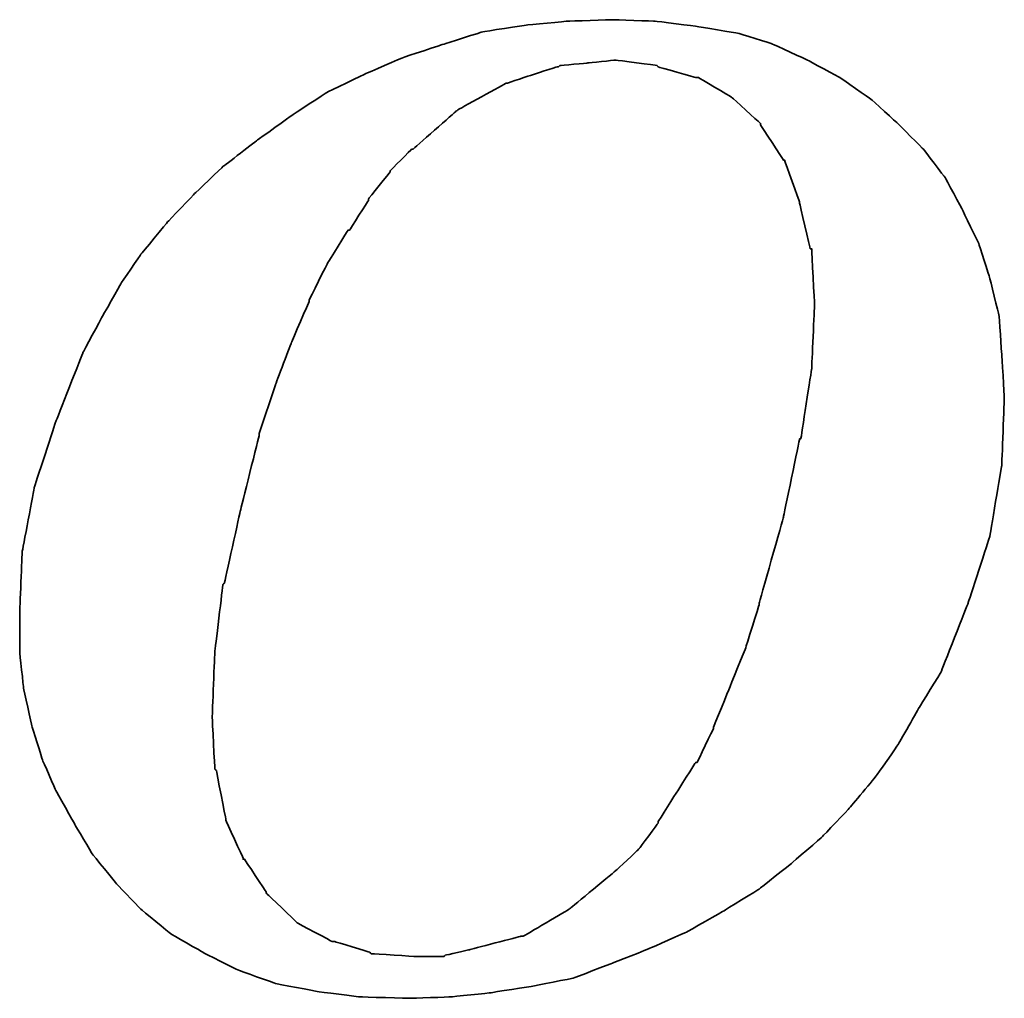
# Model space of a CAD drawing. Extents: x -456 to 346, y -296 to 220.
# Tile 53 of 62: x 85.14 to 86.49, y 56.57 to 57.91. Entities that reach past the tile are written whole.
import ezdxf

# ---------------------------------------------------------------- set-up
doc = ezdxf.new("R2010")
doc.units = 0
doc.header["$LTSCALE"] = 2
doc.header["$MEASUREMENT"] = 0
doc.layers.add('DIM', color=4, linetype='CONTINUOUS')
doc.layers.add('layer 1', color=7, linetype='CONTINUOUS')

# ---------------------------------------------------------------- blocks, each defined once
blk = doc.blocks.new('TBI MOTION logo(完整正式版)')
at = {"layer": 'layer 1', "color": 22, "lineweight": 35}
for points, knots in [([(35.79625, -6.98375), (35.79625, -6.98375), (36.23125, -7.43875), (36.23125, -7.43875), (36.23125, -7.43875), (36.23125, -7.43875), (36.75625, -7.87125), (36.75625, -7.87125), (36.75625, -7.87125), (36.75625, -7.87125), (37.33125, -8.20375), (37.33125, -8.20375), (37.33125, -8.20375), (37.33125, -8.20375), (37.95625, -8.51875), (37.95625, -8.51875), (37.95625, -8.51875), (37.95625, -8.51875), (38.62625, -8.75875), (38.62625, -8.75875), (38.62625, -8.75875), (38.62625, -8.75875), (39.37125, -8.90375), (39.37125, -8.90375), (39.37125, -8.90375), (39.37125, -8.90375), (40.14125, -8.99875), (40.14125, -8.99875), (40.14125, -8.99875), (40.14125, -8.99875), (41.02625, -9.02375), (41.02625, -9.02375), (41.02625, -9.02375), (41.02625, -9.02375), (41.74625, -8.99875), (41.74625, -8.99875), (41.74625, -8.99875), (41.74625, -8.99875), (42.46625, -8.92375), (42.46625, -8.92375), (42.46625, -8.92375), (42.46625, -8.92375), (43.21125, -8.80625), (43.21125, -8.80625), (43.21125, -8.80625), (43.21125, -8.80625), (43.93125, -8.66375), (43.93125, -8.66375), (43.93125, -8.66375), (43.93125, -8.66375), (44.62625, -8.39875), (44.62625, -8.39875), (44.62625, -8.39875), (44.62625, -8.39875), (45.29625, -8.13375), (45.29625, -8.13375), (45.29625, -8.13375), (45.29625, -8.13375), (45.94625, -7.84375), (45.94625, -7.84375), (45.94625, -7.84375), (45.94625, -7.84375), (46.61625, -7.46375), (46.61625, -7.46375), (46.61625, -7.46375), (46.61625, -7.46375), (47.24125, -7.07875), (47.24125, -7.07875), (47.24125, -7.07875), (47.24125, -7.07875), (47.81625, -6.62375), (47.81625, -6.62375), (47.81625, -6.62375), (47.81625, -6.62375), (48.36875, -6.14375), (48.36875, -6.14375), (48.36875, -6.14375), (48.36875, -6.14375), (48.84625, -5.64125), (48.84625, -5.64125), (48.84625, -5.64125), (48.84625, -5.64125), (49.32625, -5.06375), (49.32625, -5.06375), (49.32625, -5.06375), (49.32625, -5.06375), (49.71125, -4.51374), (49.71125, -4.51374), (49.71125, -4.51374), (49.71125, -4.51374), (50.09625, -3.83874), (50.09625, -3.83874), (50.09625, -3.83874), (50.09625, -3.83874), (50.48125, -3.21374), (50.48125, -3.21374), (50.48125, -3.21374), (50.48125, -3.21374), (50.96125, -1.99125), (50.96125, -1.99125), (50.96125, -1.99125), (50.96125, -1.99125), (51.34375, -0.81875), (51.34375, -0.81875), (51.34375, -0.81875), (51.34375, -0.81875), (51.56125, 0.45624), (51.56125, 0.45624), (51.56125, 0.45624), (51.56125, 0.45624), (51.60625, 1.67624), (51.60625, 1.67624), (51.60625, 1.67624), (51.60625, 1.67624), (51.56125, 2.44625), (51.56125, 2.44625), (51.56125, 2.44625), (51.56125, 2.44625), (51.51125, 3.14125), (51.51125, 3.14125), (51.51125, 3.14125), (51.51125, 3.14125), (51.34375, 3.81125), (51.34375, 3.81125), (51.34375, 3.81125), (51.34375, 3.81125), (51.15125, 4.41125), (51.15125, 4.41125), (51.15125, 4.41125), (51.15125, 4.41125), (50.86125, 5.01125), (50.86125, 5.01125), (50.86125, 5.01125), (50.86125, 5.01125), (50.55125, 5.58875), (50.55125, 5.58875), (50.55125, 5.58875), (50.55125, 5.58875), (50.16625, 6.09125), (50.16625, 6.09125), (50.16625, 6.09125), (50.16625, 6.09125), (49.71125, 6.54875), (49.71125, 6.54875), (49.71125, 6.54875), (49.71125, 6.54875), (49.23125, 6.98125), (49.23125, 6.98125), (49.23125, 6.98125), (49.23125, 6.98125), (48.67875, 7.36625), (48.67875, 7.36625), (48.67875, 7.36625), (48.67875, 7.36625), (48.10375, 7.67625), (48.10375, 7.67625), (48.10375, 7.67625), (48.10375, 7.67625), (47.48125, 7.96375), (47.48125, 7.96375), (47.48125, 7.96375), (47.48125, 7.96375), (46.85625, 8.15625), (46.85625, 8.15625), (46.85625, 8.15625), (46.85625, 8.15625), (46.13625, 8.27624), (46.13625, 8.27624), (46.13625, 8.27624), (46.13625, 8.27624), (45.39125, 8.37125), (45.39125, 8.37125), (45.39125, 8.37125), (45.39125, 8.37125), (44.62625, 8.39624), (44.62625, 8.39624), (44.62625, 8.39624), (44.62625, 8.39624), (43.83625, 8.37125), (43.83625, 8.37125), (43.83625, 8.37125), (43.83625, 8.37125), (43.09125, 8.30125), (43.09125, 8.30125), (43.09125, 8.30125), (43.09125, 8.30125), (42.32125, 8.18125), (42.32125, 8.18125), (42.32125, 8.18125), (42.32125, 8.18125), (41.62875, 7.96375), (41.62875, 7.96375), (41.62875, 7.96375), (41.62875, 7.96375), (40.90625, 7.72625), (40.90625, 7.72625), (40.90625, 7.72625), (40.90625, 7.72625), (40.23624, 7.43625), (40.23624, 7.43625), (40.23624, 7.43625), (40.23624, 7.43625), (39.54124, 7.10125), (39.54124, 7.10125), (39.54124, 7.10125), (39.54124, 7.10125), (38.91625, 6.69125), (38.91625, 6.69125), (38.91625, 6.69125), (38.91625, 6.69125), (38.31625, 6.26125), (38.31625, 6.26125), (38.31625, 6.26125), (38.31625, 6.26125), (37.69125, 5.78125), (37.69125, 5.78125), (37.69125, 5.78125), (37.69125, 5.78125), (37.18625, 5.30125), (37.18625, 5.30125), (37.18625, 5.30125), (37.18625, 5.30125), (36.70625, 4.79624), (36.70625, 4.79624), (36.70625, 4.79624), (36.70625, 4.79624), (36.23125, 4.22125), (36.23125, 4.22125), (36.23125, 4.22125), (36.23125, 4.22125), (35.87124, 3.69375), (35.87124, 3.69375), (35.87124, 3.69375), (35.87124, 3.69375), (35.53125, 3.09125), (35.53125, 3.09125), (35.53125, 3.09125), (35.53125, 3.09125), (35.19875, 2.47125), (35.19875, 2.47125), (35.19875, 2.47125), (35.19875, 2.47125), (34.71625, 1.24625), (34.71625, 1.24625), (34.71625, 1.24625), (34.71625, 1.24625), (34.33125, 0.06874), (34.33125, 0.06874), (34.33125, 0.06874), (34.33125, 0.06874), (34.11625, -1.07875), (34.11625, -1.07875), (34.11625, -1.07875), (34.11625, -1.07875), (34.07125, -2.15875), (34.07125, -2.15875), (34.07125, -2.15875), (34.07125, -2.15875), (34.07125, -2.85375), (34.07125, -2.85375), (34.07125, -2.85375), (34.07125, -2.85375), (34.14125, -3.50375), (34.14125, -3.50375), (34.14125, -3.50375), (34.14125, -3.50375), (34.28625, -4.17375), (34.28625, -4.17375), (34.28625, -4.17375), (34.28625, -4.17375), (34.47625, -4.77624), (34.47625, -4.77624), (34.47625, -4.77624), (34.47625, -4.77624), (34.71625, -5.32625), (34.71625, -5.32625), (34.71625, -5.32625), (34.71625, -5.32625), (35.05375, -5.92875), (35.05375, -5.92875), (35.05375, -5.92875), (35.05375, -5.92875), (35.36375, -6.45375), (35.36375, -6.45375), (35.36375, -6.45375), (35.36375, -6.45375), (35.79625, -6.98375), (35.79625, -6.98375)], [0, 0, 0, 0, 0.01388889, 0.01388889, 0.01388889, 0.0138889, 0.02777778, 0.02777778, 0.02777778, 0.02777779, 0.04166667, 0.04166667, 0.04166667, 0.04166668, 0.05555556, 0.05555556, 0.05555556, 0.05555557, 0.06944444, 0.06944444, 0.06944444, 0.06944445, 0.08333333, 0.08333333, 0.08333333, 0.08333334, 0.09722222, 0.09722222, 0.09722222, 0.09722223, 0.11111111, 0.11111111, 0.11111111, 0.11111112, 0.125, 0.125, 0.125, 0.12500001, 0.13888889, 0.13888889, 0.13888889, 0.1388889, 0.15277778, 0.15277778, 0.15277778, 0.15277779, 0.16666667, 0.16666667, 0.16666667, 0.16666668, 0.18055556, 0.18055556, 0.18055556, 0.18055557, 0.19444444, 0.19444444, 0.19444444, 0.19444445, 0.20833333, 0.20833333, 0.20833333, 0.20833334, 0.22222222, 0.22222222, 0.22222222, 0.22222223, 0.23611111, 0.23611111, 0.23611111, 0.23611112, 0.25, 0.25, 0.25, 0.25000001, 0.26388889, 0.26388889, 0.26388889, 0.2638889, 0.27777778, 0.27777778, 0.27777778, 0.27777779, 0.29166667, 0.29166667, 0.29166667, 0.29166668, 0.30555556, 0.30555556, 0.30555556, 0.30555557, 0.31944444, 0.31944444, 0.31944444, 0.31944445, 0.33333333, 0.33333333, 0.33333333, 0.33333334, 0.34722222, 0.34722222, 0.34722222, 0.34722223, 0.36111111, 0.36111111, 0.36111111, 0.36111112, 0.375, 0.375, 0.375, 0.37500001, 0.38888889, 0.38888889, 0.38888889, 0.3888889, 0.40277778, 0.40277778, 0.40277778, 0.40277779, 0.41666667, 0.41666667, 0.41666667, 0.41666668, 0.43055556, 0.43055556, 0.43055556, 0.43055557, 0.44444444, 0.44444444, 0.44444444, 0.44444445, 0.45833333, 0.45833333, 0.45833333, 0.45833334, 0.47222222, 0.47222222, 0.47222222, 0.47222223, 0.48611111, 0.48611111, 0.48611111, 0.48611112, 0.5, 0.5, 0.5, 0.50000001, 0.51388889, 0.51388889, 0.51388889, 0.5138889, 0.52777778, 0.52777778, 0.52777778, 0.52777779, 0.54166667, 0.54166667, 0.54166667, 0.54166668, 0.55555556, 0.55555556, 0.55555556, 0.55555557, 0.56944444, 0.56944444, 0.56944444, 0.56944445, 0.58333333, 0.58333333, 0.58333333, 0.58333334, 0.59722222, 0.59722222, 0.59722222, 0.59722223, 0.61111111, 0.61111111, 0.61111111, 0.61111112, 0.625, 0.625, 0.625, 0.62500001, 0.63888889, 0.63888889, 0.63888889, 0.6388889, 0.65277778, 0.65277778, 0.65277778, 0.65277779, 0.66666667, 0.66666667, 0.66666667, 0.66666668, 0.68055556, 0.68055556, 0.68055556, 0.68055557, 0.69444444, 0.69444444, 0.69444444, 0.69444445, 0.70833333, 0.70833333, 0.70833333, 0.70833334, 0.72222222, 0.72222222, 0.72222222, 0.72222223, 0.73611111, 0.73611111, 0.73611111, 0.73611112, 0.75, 0.75, 0.75, 0.75000001, 0.76388889, 0.76388889, 0.76388889, 0.7638889, 0.77777778, 0.77777778, 0.77777778, 0.77777779, 0.79166667, 0.79166667, 0.79166667, 0.79166668, 0.80555556, 0.80555556, 0.80555556, 0.80555557, 0.81944444, 0.81944444, 0.81944444, 0.81944445, 0.83333333, 0.83333333, 0.83333333, 0.83333334, 0.84722222, 0.84722222, 0.84722222, 0.84722223, 0.86111111, 0.86111111, 0.86111111, 0.86111112, 0.875, 0.875, 0.875, 0.87500001, 0.88888889, 0.88888889, 0.88888889, 0.8888889, 0.90277778, 0.90277778, 0.90277778, 0.90277779, 0.91666667, 0.91666667, 0.91666667, 0.91666668, 0.93055556, 0.93055556, 0.93055556, 0.93055557, 0.94444444, 0.94444444, 0.94444444, 0.94444445, 0.95833333, 0.95833333, 0.95833333, 0.95833334, 0.97222222, 0.97222222, 0.97222222, 0.97222223, 0.98611111, 0.98611111, 0.98611111, 0.98611112, 1, 1, 1, 1]), ([(38.33875, 1.03124), (38.33875, 1.03124), (38.62625, 1.89625), (38.62625, 1.89625), (38.62625, 1.89625), (38.62625, 1.89625), (38.91625, 2.66375), (38.91625, 2.66375), (38.91625, 2.66375), (38.91625, 2.66375), (39.22625, 3.38125), (39.22625, 3.38125), (39.22625, 3.38125), (39.22625, 3.38125), (39.22625, 3.40624), (39.22625, 3.40624), (39.22625, 3.40624), (39.22625, 3.40624), (39.56124, 4.07624), (39.56124, 4.07624), (39.56124, 4.07624), (39.56124, 4.07624), (39.92125, 4.65125), (39.92125, 4.65125), (39.92125, 4.65125), (39.92125, 4.65125), (39.94625, 4.65125), (39.94625, 4.65125), (39.94625, 4.65125), (39.94625, 4.65125), (40.28125, 5.17875), (40.28125, 5.17875), (40.28125, 5.17875), (40.28125, 5.17875), (40.28125, 5.20375), (40.28125, 5.20375), (40.28125, 5.20375), (40.28125, 5.20375), (40.66875, 5.68625), (40.66875, 5.68625), (40.66875, 5.68625), (40.66875, 5.68625), (40.66875, 5.70625), (40.66875, 5.70625), (40.66875, 5.70625), (40.66875, 5.70625), (41.05124, 6.09125), (41.05124, 6.09125), (41.05124, 6.09125), (41.05124, 6.09125), (41.07625, 6.09125), (41.07625, 6.09125), (41.07625, 6.09125), (41.07625, 6.09125), (41.84125, 6.76625), (41.84125, 6.76625), (41.84125, 6.76625), (41.84125, 6.76625), (41.86625, 6.78625), (41.86625, 6.78625), (41.86625, 6.78625), (41.86625, 6.78625), (42.73125, 7.26624), (42.73125, 7.26624), (42.73125, 7.26624), (42.73125, 7.26624), (42.75625, 7.26624), (42.75625, 7.26624), (42.75625, 7.26624), (42.75625, 7.26624), (43.18625, 7.41125), (43.18625, 7.41125), (43.18625, 7.41125), (43.18625, 7.41125), (43.64125, 7.55625), (43.64125, 7.55625), (43.64125, 7.55625), (43.64125, 7.55625), (43.66625, 7.55625), (43.66625, 7.55625), (43.66625, 7.55625), (43.66625, 7.55625), (43.69125, 7.58124), (43.69125, 7.58124), (43.69125, 7.58124), (43.69125, 7.58124), (44.19125, 7.62625), (44.19125, 7.62625), (44.19125, 7.62625), (44.19125, 7.62625), (44.67125, 7.67625), (44.67125, 7.67625), (44.67125, 7.67625), (44.67125, 7.67625), (44.69625, 7.67625), (44.69625, 7.67625), (44.69625, 7.67625), (44.69625, 7.67625), (45.41875, 7.58124), (45.41875, 7.58124), (45.41875, 7.58124), (45.41875, 7.58124), (45.44125, 7.55625), (45.44125, 7.55625), (45.44125, 7.55625), (45.44125, 7.55625), (46.11125, 7.36625), (46.11125, 7.36625), (46.11125, 7.36625), (46.11125, 7.36625), (46.13625, 7.36625), (46.13625, 7.36625), (46.13625, 7.36625), (46.13625, 7.36625), (46.15875, 7.36625), (46.15875, 7.36625), (46.15875, 7.36625), (46.15875, 7.36625), (46.73625, 7.02624), (46.73625, 7.02624), (46.73625, 7.02624), (46.73625, 7.02624), (46.76125, 7.00624), (46.76125, 7.00624), (46.76125, 7.00624), (46.76125, 7.00624), (47.24125, 6.57124), (47.24125, 6.57124), (47.24125, 6.57124), (47.24125, 6.57124), (47.26625, 6.54875), (47.26625, 6.54875), (47.26625, 6.54875), (47.26625, 6.54875), (47.26625, 6.52375), (47.26625, 6.52375), (47.26625, 6.52375), (47.26625, 6.52375), (47.67375, 5.89875), (47.67375, 5.89875), (47.67375, 5.89875), (47.67375, 5.89875), (47.69625, 5.89875), (47.69625, 5.89875), (47.69625, 5.89875), (47.69625, 5.89875), (47.69625, 5.87625), (47.69625, 5.87625), (47.69625, 5.87625), (47.69625, 5.87625), (47.96125, 5.15625), (47.96125, 5.15625), (47.96125, 5.15625), (47.96125, 5.15625), (47.96125, 5.13125), (47.96125, 5.13125), (47.96125, 5.13125), (47.96125, 5.13125), (48.15125, 4.31875), (48.15125, 4.31875), (48.15125, 4.31875), (48.15125, 4.31875), (48.17625, 4.31875), (48.17625, 4.31875), (48.17625, 4.31875), (48.17625, 4.31875), (48.17625, 4.29125), (48.17625, 4.29125), (48.17625, 4.29125), (48.17625, 4.29125), (48.22625, 3.33125), (48.22625, 3.33125), (48.22625, 3.33125), (48.22625, 3.33125), (48.22625, 3.30875), (48.22625, 3.30875), (48.22625, 3.30875), (48.22625, 3.30875), (48.17625, 2.20624), (48.17625, 2.20624), (48.17625, 2.20624), (48.17625, 2.20624), (48.17625, 2.18124), (48.17625, 2.18124), (48.17625, 2.18124), (48.17625, 2.18124), (47.98375, 0.93624), (47.98375, 0.93624), (47.98375, 0.93624), (47.98375, 0.93624), (47.96125, 0.93624), (47.96125, 0.93624), (47.96125, 0.93624), (47.96125, 0.93624), (47.67375, -0.45874), (47.67375, -0.45874), (47.67375, -0.45874), (47.67375, -0.45874), (47.24125, -1.99125), (47.24125, -1.99125), (47.24125, -1.99125), (47.24125, -1.99125), (47.24125, -2.01874), (47.24125, -2.01874), (47.24125, -2.01874), (47.24125, -2.01874), (47.00125, -2.78375), (47.00125, -2.78375), (47.00125, -2.78375), (47.00125, -2.78375), (46.71125, -3.50375), (46.71125, -3.50375), (46.71125, -3.50375), (46.71125, -3.50375), (46.42625, -4.19875), (46.42625, -4.19875), (46.42625, -4.19875), (46.42625, -4.19875), (46.42625, -4.22375), (46.42625, -4.22375), (46.42625, -4.22375), (46.42625, -4.22375), (46.13625, -4.82374), (46.13625, -4.82374), (46.13625, -4.82374), (46.13625, -4.82374), (46.11125, -4.82374), (46.11125, -4.82374), (46.11125, -4.82374), (46.11125, -4.82374), (45.77625, -5.35125), (45.77625, -5.35125), (45.77625, -5.35125), (45.77625, -5.35125), (45.44125, -5.87875), (45.44125, -5.87875), (45.44125, -5.87875), (45.44125, -5.87875), (45.44125, -5.90375), (45.44125, -5.90375), (45.44125, -5.90375), (45.44125, -5.90375), (45.10625, -6.35875), (45.10625, -6.35875), (45.10625, -6.35875), (45.10625, -6.35875), (45.08125, -6.38375), (45.08125, -6.38375), (45.08125, -6.38375), (45.08125, -6.38375), (44.69625, -6.74375), (44.69625, -6.74375), (44.69625, -6.74375), (44.69625, -6.74375), (43.88375, -7.41625), (43.88375, -7.41625), (43.88375, -7.41625), (43.88375, -7.41625), (43.85625, -7.43875), (43.85625, -7.43875), (43.85625, -7.43875), (43.85625, -7.43875), (43.04125, -7.91875), (43.04125, -7.91875), (43.04125, -7.91875), (43.04125, -7.91875), (43.01625, -7.91875), (43.01625, -7.91875), (43.01625, -7.91875), (43.01625, -7.91875), (42.99625, -7.91875), (42.99625, -7.91875), (42.99625, -7.91875), (42.99625, -7.91875), (42.08125, -8.15875), (42.08125, -8.15875), (42.08125, -8.15875), (42.08125, -8.15875), (41.65125, -8.25625), (41.65125, -8.25625), (41.65125, -8.25625), (41.65125, -8.25625), (41.62875, -8.27875), (41.62875, -8.27875), (41.62875, -8.27875), (41.62875, -8.27875), (41.60125, -8.27875), (41.60125, -8.27875), (41.60125, -8.27875), (41.60125, -8.27875), (41.12125, -8.27875), (41.12125, -8.27875), (41.12125, -8.27875), (41.12125, -8.27875), (40.35624, -8.23125), (40.35624, -8.23125), (40.35624, -8.23125), (40.35624, -8.23125), (40.33125, -8.23125), (40.33125, -8.23125), (40.33125, -8.23125), (40.33125, -8.23125), (40.30625, -8.20375), (40.30625, -8.20375), (40.30625, -8.20375), (40.30625, -8.20375), (39.68375, -8.01375), (39.68375, -8.01375), (39.68375, -8.01375), (39.68375, -8.01375), (39.66124, -8.01375), (39.66124, -8.01375), (39.66124, -8.01375), (39.66124, -8.01375), (39.63625, -8.01375), (39.63625, -8.01375), (39.63625, -8.01375), (39.63625, -8.01375), (39.01125, -7.67875), (39.01125, -7.67875), (39.01125, -7.67875), (39.01125, -7.67875), (38.98875, -7.65375), (38.98875, -7.65375), (38.98875, -7.65375), (38.98875, -7.65375), (38.48625, -7.17375), (38.48625, -7.17375), (38.48625, -7.17375), (38.48625, -7.17375), (38.45875, -7.14875), (38.45875, -7.14875), (38.45875, -7.14875), (38.45875, -7.14875), (38.45875, -7.12875), (38.45875, -7.12875), (38.45875, -7.12875), (38.45875, -7.12875), (38.07625, -6.54875), (38.07625, -6.54875), (38.07625, -6.54875), (38.07625, -6.54875), (38.05125, -6.54875), (38.05125, -6.54875), (38.05125, -6.54875), (38.05125, -6.54875), (38.05125, -6.52875), (38.05125, -6.52875), (38.05125, -6.52875), (38.05125, -6.52875), (37.74125, -5.85375), (37.74125, -5.85375), (37.74125, -5.85375), (37.74125, -5.85375), (37.74125, -5.82875), (37.74125, -5.82875), (37.74125, -5.82875), (37.74125, -5.82875), (37.57375, -4.96875), (37.57375, -4.96875), (37.57375, -4.96875), (37.57375, -4.96875), (37.54625, -4.94375), (37.54625, -4.94375), (37.54625, -4.94375), (37.54625, -4.94375), (37.50125, -4.03375), (37.50125, -4.03375), (37.50125, -4.03375), (37.50125, -4.03375), (37.50125, -4.00875), (37.50125, -4.00875), (37.50125, -4.00875), (37.50125, -4.00875), (37.54625, -2.85375), (37.54625, -2.85375), (37.54625, -2.85375), (37.54625, -2.85375), (37.69125, -1.65875), (37.69125, -1.65875), (37.69125, -1.65875), (37.69125, -1.65875), (37.71624, -1.63375), (37.71624, -1.63375), (37.71624, -1.63375), (37.71624, -1.63375), (38.00375, -0.33875), (38.00375, -0.33875), (38.00375, -0.33875), (38.00375, -0.33875), (38.33875, 1.00624), (38.33875, 1.00624), (38.33875, 1.00624), (38.33875, 1.00624), (38.33875, 1.03124), (38.33875, 1.03124)], [0, 0, 0, 0, 0.01010101, 0.01010101, 0.01010101, 0.01010102, 0.02020202, 0.02020202, 0.02020202, 0.02020203, 0.03030303, 0.03030303, 0.03030303, 0.03030304, 0.04040404, 0.04040404, 0.04040404, 0.04040405, 0.05050505, 0.05050505, 0.05050505, 0.05050506, 0.06060606, 0.06060606, 0.06060606, 0.06060607, 0.07070707, 0.07070707, 0.07070707, 0.07070708, 0.08080808, 0.08080808, 0.08080808, 0.08080809, 0.09090909, 0.09090909, 0.09090909, 0.0909091, 0.1010101, 0.1010101, 0.1010101, 0.10101011, 0.11111111, 0.11111111, 0.11111111, 0.11111112, 0.12121212, 0.12121212, 0.12121212, 0.12121213, 0.13131313, 0.13131313, 0.13131313, 0.13131314, 0.14141414, 0.14141414, 0.14141414, 0.14141415, 0.15151515, 0.15151515, 0.15151515, 0.15151516, 0.16161616, 0.16161616, 0.16161616, 0.16161617, 0.17171717, 0.17171717, 0.17171717, 0.17171718, 0.18181818, 0.18181818, 0.18181818, 0.18181819, 0.19191919, 0.19191919, 0.19191919, 0.1919192, 0.2020202, 0.2020202, 0.2020202, 0.20202021, 0.21212121, 0.21212121, 0.21212121, 0.21212122, 0.22222222, 0.22222222, 0.22222222, 0.22222223, 0.23232323, 0.23232323, 0.23232323, 0.23232324, 0.24242424, 0.24242424, 0.24242424, 0.24242425, 0.25252525, 0.25252525, 0.25252525, 0.25252526, 0.26262626, 0.26262626, 0.26262626, 0.26262627, 0.27272727, 0.27272727, 0.27272727, 0.27272728, 0.28282828, 0.28282828, 0.28282828, 0.28282829, 0.29292929, 0.29292929, 0.29292929, 0.2929293, 0.3030303, 0.3030303, 0.3030303, 0.30303031, 0.31313131, 0.31313131, 0.31313131, 0.31313132, 0.32323232, 0.32323232, 0.32323232, 0.32323233, 0.33333333, 0.33333333, 0.33333333, 0.33333334, 0.34343434, 0.34343434, 0.34343434, 0.34343435, 0.35353535, 0.35353535, 0.35353535, 0.35353536, 0.36363636, 0.36363636, 0.36363636, 0.36363637, 0.37373737, 0.37373737, 0.37373737, 0.37373738, 0.38383838, 0.38383838, 0.38383838, 0.38383839, 0.39393939, 0.39393939, 0.39393939, 0.3939394, 0.4040404, 0.4040404, 0.4040404, 0.40404041, 0.41414141, 0.41414141, 0.41414141, 0.41414142, 0.42424242, 0.42424242, 0.42424242, 0.42424243, 0.43434343, 0.43434343, 0.43434343, 0.43434344, 0.44444444, 0.44444444, 0.44444444, 0.44444445, 0.45454545, 0.45454545, 0.45454545, 0.45454546, 0.46464646, 0.46464646, 0.46464646, 0.46464647, 0.47474747, 0.47474747, 0.47474747, 0.47474748, 0.48484848, 0.48484848, 0.48484848, 0.48484849, 0.49494949, 0.49494949, 0.49494949, 0.4949495, 0.50505051, 0.50505051, 0.50505051, 0.50505052, 0.51515152, 0.51515152, 0.51515152, 0.51515153, 0.52525253, 0.52525253, 0.52525253, 0.52525254, 0.53535354, 0.53535354, 0.53535354, 0.53535355, 0.54545455, 0.54545455, 0.54545455, 0.54545456, 0.55555556, 0.55555556, 0.55555556, 0.55555557, 0.56565657, 0.56565657, 0.56565657, 0.56565658, 0.57575758, 0.57575758, 0.57575758, 0.57575759, 0.58585859, 0.58585859, 0.58585859, 0.5858586, 0.5959596, 0.5959596, 0.5959596, 0.59595961, 0.60606061, 0.60606061, 0.60606061, 0.60606062, 0.61616162, 0.61616162, 0.61616162, 0.61616163, 0.62626263, 0.62626263, 0.62626263, 0.62626264, 0.63636364, 0.63636364, 0.63636364, 0.63636365, 0.64646465, 0.64646465, 0.64646465, 0.64646466, 0.65656566, 0.65656566, 0.65656566, 0.65656567, 0.66666667, 0.66666667, 0.66666667, 0.66666668, 0.67676768, 0.67676768, 0.67676768, 0.67676769, 0.68686869, 0.68686869, 0.68686869, 0.6868687, 0.6969697, 0.6969697, 0.6969697, 0.69696971, 0.70707071, 0.70707071, 0.70707071, 0.70707072, 0.71717172, 0.71717172, 0.71717172, 0.71717173, 0.72727273, 0.72727273, 0.72727273, 0.72727274, 0.73737374, 0.73737374, 0.73737374, 0.73737375, 0.74747475, 0.74747475, 0.74747475, 0.74747476, 0.75757576, 0.75757576, 0.75757576, 0.75757577, 0.76767677, 0.76767677, 0.76767677, 0.76767678, 0.77777778, 0.77777778, 0.77777778, 0.77777779, 0.78787879, 0.78787879, 0.78787879, 0.7878788, 0.7979798, 0.7979798, 0.7979798, 0.79797981, 0.80808081, 0.80808081, 0.80808081, 0.80808082, 0.81818182, 0.81818182, 0.81818182, 0.81818183, 0.82828283, 0.82828283, 0.82828283, 0.82828284, 0.83838384, 0.83838384, 0.83838384, 0.83838385, 0.84848485, 0.84848485, 0.84848485, 0.84848486, 0.85858586, 0.85858586, 0.85858586, 0.85858587, 0.86868687, 0.86868687, 0.86868687, 0.86868688, 0.87878788, 0.87878788, 0.87878788, 0.87878789, 0.88888889, 0.88888889, 0.88888889, 0.8888889, 0.8989899, 0.8989899, 0.8989899, 0.89898991, 0.90909091, 0.90909091, 0.90909091, 0.90909092, 0.91919192, 0.91919192, 0.91919192, 0.91919193, 0.92929293, 0.92929293, 0.92929293, 0.92929294, 0.93939394, 0.93939394, 0.93939394, 0.93939395, 0.94949495, 0.94949495, 0.94949495, 0.94949496, 0.95959596, 0.95959596, 0.95959596, 0.95959597, 0.96969697, 0.96969697, 0.96969697, 0.96969698, 0.97979798, 0.97979798, 0.97979798, 0.97979799, 0.98989899, 0.98989899, 0.98989899, 0.989899, 1, 1, 1, 1])]:
    blk.add_open_spline(points, degree=3, knots=knots, dxfattribs=at)

msp = doc.modelspace()

# ---------------------------------------------------------------- block references
at = {"layer": 'DIM', "xscale": 0.07662273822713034, "yscale": 0.07662273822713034, "zscale": 0.07662273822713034}
msp.add_blockref('TBI MOTION logo(完整正式版)', (82.5342, 57.2653), dxfattribs=at)

doc.saveas('drawing.dxf')
